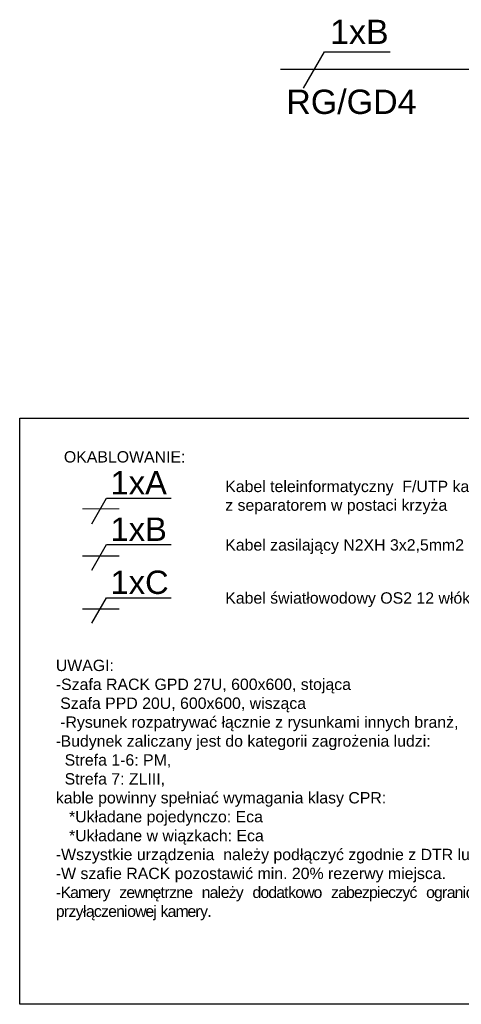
# Model space of a CAD drawing. Header units: millimetres. Extents: x 83969 to 163860, y -22594 to 4849.
# Tile 1 of 108: x 163402 to 163430, y -21468 to -21407. Entities that reach past the tile are written whole.
import ezdxf

# ---------------------------------------------------------------- set-up
doc = ezdxf.new("R2010")
doc.units = ezdxf.units.MM
doc.layers.get('0').update_dxf_attribs({"color": 251, "lineweight": 0})
for name, color, linetype in [('! PT Instalacja niskoprądowa', 1, 'Continuous'), ('! PT Opisy Legenda 2', 7, 'Continuous'), ('! PT Oświetlenie Adresy', 1, 'Continuous'), ('! PT Teletechnika', 3, 'Continuous'), ('00 CCTV IP - MIWI', 10, 'Continuous')]:
    doc.layers.add(name, color=color, linetype=linetype)
doc.styles.add('Arial', font='arial.ttf')
doc.styles.get("Standard").update_dxf_attribs({"font": 'arial.ttf'})

msp = doc.modelspace()

# ---------------------------------------------------------------- linework, layer by layer
at = {"layer": '! PT Instalacja niskoprądowa'}
for points in [[(163418.513, -21409.923), (163432.486, -21409.923)], [(163406.295, -21439.96), (163408.552, -21439.96)]]:
    msp.add_lwpolyline(points, dxfattribs=at)
at = {"layer": '! PT Opisy Legenda 2'}
msp.add_lwpolyline([(163402.425, -21431.458), (163456.253, -21431.458), (163456.253, -21467.631), (163402.425, -21467.631)], close=True, dxfattribs=at)
at = {"layer": '! PT Teletechnika', "color": 4}
msp.add_lwpolyline([(163406.295, -21443.234), (163408.552, -21443.234)], dxfattribs=at)
at = {"color": 6}
msp.add_lwpolyline([(163406.295, -21437.053), (163408.552, -21437.053)], dxfattribs=at)
at = {"layer": '00 CCTV IP - MIWI', "color": 1}
for p, q in [((163419.925, -21411.103), (163421.229, -21408.844)), ((163421.229, -21408.844), (163425.274, -21408.844)), ((163406.876, -21437.975), (163407.789, -21436.394)), ((163407.789, -21436.394), (163411.775, -21436.394)), ((163406.876, -21440.847), (163407.789, -21439.265)), ((163407.789, -21439.265), (163411.775, -21439.265)), ((163406.876, -21444.12), (163407.789, -21442.539)), ((163407.789, -21442.539), (163411.775, -21442.539))]:
    msp.add_line(p, q, dxfattribs=at)

# ---------------------------------------------------------------- texts
at = {"layer": '! PT Opisy Legenda 2', "style": 'Arial'}
for s, p in [('OKABLOWANIE:', (163405.15, -21434.197)), ('Kabel teleinformatyczny  F/UTP kat 6A (klasa E) ', (163415.102, -21436.021)), ('z separatorem w postaci krzyża', (163415.102, -21437.175)), ('Kabel zasilający N2XH 3x2,5mm2 (230VAC)', (163415.102, -21439.631)), ('Kabel światłowodowy OS2 12 włókien LC/PC', (163415.102, -21442.905))]:
    msp.add_text(s, height=0.7, dxfattribs=at).set_placement(p)
at = {"layer": '! PT Opisy Legenda 2', "insert": (163404.653, -21446.366), "char_height": 0.7, "width": 47.93157, "attachment_point": 1, "style": 'Arial'}
msp.add_mtext('UWAGI:\\P\\pxqj;-Szafa RACK GPD 27U, 600x600, stojąca\\P Szafa PPD 20U, 600x600, wisząca\\P -Rysunek rozpatrywać łącznie z rysunkami innych branż,\\P{\\T0.9;-}Budynek zaliczany jest do kategorii zagrożenia ludzi:\\P  Strefa 1-6: PM,\\P  Strefa 7: ZLIII, \\Pkable powinny spełniać wymagania klasy CPR: \\P   *Układane pojedynczo: Eca\\P   *Układane w wiązkach: Eca\\P-Wszystkie urządzenia  należy podłączyć zgodnie z DTR lub wytycznymi producenta wybranego urządzenia.\\P-W szafie RACK pozostawić min. 20% rezerwy miejsca.\\P{\\T0.9;-Kamery zewnętrzne należy dodatkowo zabezpieczyć ogranicznikiem przepięć PoE montowanym wewnątrz puszki przyłączeniowej kamery.\\P\\P\\pq*;}\\P   ', dxfattribs=at)
at = {"layer": '00 CCTV IP - MIWI', "color": 1, "attachment_point": 1}
for s, heights, insert, char_height in [('1xB', [-2.071], (163421.571, -21406.87), 1.5), ('1xA', [-2.071], (163408.029, -21434.72), 1.4436), ('1xB', [-2.071], (163408.029, -21437.591), 1.4436), ('1xC', [0], (163408.029, -21440.865), 1.4436)]:
    msp.add_mtext_dynamic_manual_height_columns(s, width=0.17565, gutter_width=0.005, heights=heights, dxfattribs=dict(at, insert=insert, char_height=char_height))

# ---------------------------------------------------------------- next in the draw order: texts
at = {"layer": '! PT Oświetlenie Adresy', "insert": (163418.868, -21411.188), "char_height": 1.5, "attachment_point": 1, "style": 'Arial', "bg_fill": 3, "box_fill_scale": 1, "bg_fill_color": 256, "bg_fill_true_color": 13158600, "bg_fill_transparency": 0}
msp.add_mtext('RG/GD4', dxfattribs=at)

doc.saveas('drawing.dxf')
